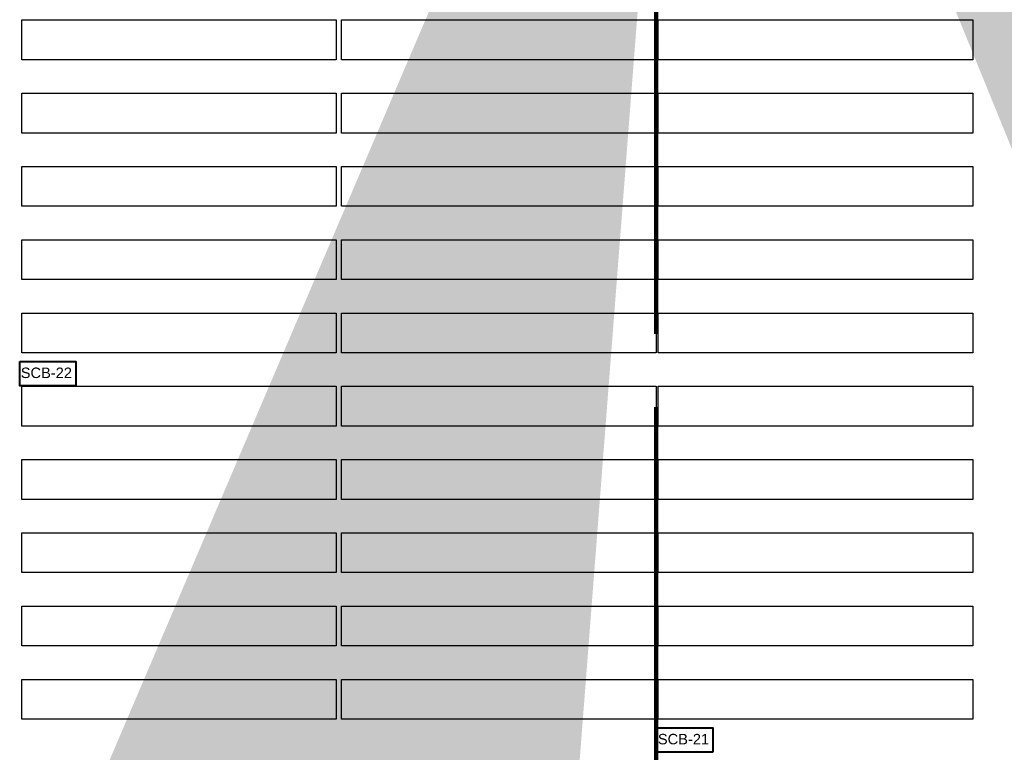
# Model space of a CAD drawing. Header units: inches. Extents: x 727810 to 1461440, y 2714588 to 5435005.
# Tile 135 of 233: x 729476 to 729570, y 2715963 to 2716033. Entities that reach past the tile are written whole.
import ezdxf

# ---------------------------------------------------------------- set-up
doc = ezdxf.new("R2010")
doc.units = ezdxf.units.IN
doc.header["$MEASUREMENT"] = 0
for name, color, linetype in [('Inverter Room', 7, 'Continuous'), ('Saatvik', 5, 'Continuous'), ('SCB', 7, 'Continuous'), ('SMB LOCATION', 7, 'Continuous'), ('table number', 51, 'Continuous'), ('tranch', 7, 'Continuous')]:
    doc.layers.add(name, color=color, linetype=linetype)
doc.styles.add('ROMANS', font='ROMANS.shx', dxfattribs={"height": 10})
doc.styles.get("Standard").update_dxf_attribs({"font": 'arial.ttf'})
doc.dimstyles.new('ROMANS$7', dxfattribs={"dimscale": 100, "dimtxt": 2.5, "dimasz": 2, "dimexe": 20, "dimexo": 20, "dimgap": 0.5, "dimtad": 1, "dimdec": 0, "dimrnd": 5, "dimzin": 0, "dimdsep": 46, "dimtxsty": 'ROMANS', "dimcen": 0.09, "dimdle": 20, "dimclrd": 256, "dimclre": 256, "dimclrt": 3, "dimadec": 0, "dimazin": 0, "dimtfac": 20, "dimtdec": 0, "dimtix": 1, "dimtmove": 2, "dimatfit": 3, "dimfxl": 1, "dimtolj": 1, "dimtzin": 0, "dimarcsym": 0})

# ---------------------------------------------------------------- blocks, each defined once
blk = doc.blocks.new('245')
at = {"layer": 'SCB', "lineweight": 40}
for points in [[(727940.219, 2716280.277), (727945.559, 2716280.277), (727945.559, 2716277.976)], [(727945.559, 2716277.976), (727940.219, 2716277.976), (727940.219, 2716280.277)]]:
    blk.add_lwpolyline(points, dxfattribs=at)

msp = doc.modelspace()

# ---------------------------------------------------------------- linework, layer by layer
at = {"layer": 'Saatvik', "color": 5}
for points in [[(729475.78993, 2716033.03565), (729505.82993, 2716033.03565), (729505.82993, 2716029.23565), (729475.78993, 2716029.23565), (729475.78993, 2716033.03565)], [(729506.32993, 2716033.03565), (729536.36993, 2716033.03565), (729536.36993, 2716029.23565), (729506.32993, 2716029.23565), (729506.32993, 2716033.03565)], [(729536.56993, 2716033.03565), (729566.60993, 2716033.03565), (729566.60993, 2716029.23565), (729536.56993, 2716029.23565), (729536.56993, 2716033.03565)], [(729475.78993, 2716026.03565), (729505.82993, 2716026.03565), (729505.82993, 2716022.23565), (729475.78993, 2716022.23565), (729475.78993, 2716026.03565)], [(729506.32993, 2716026.03565), (729536.36993, 2716026.03565), (729536.36993, 2716022.23565), (729506.32993, 2716022.23565), (729506.32993, 2716026.03565)], [(729536.56993, 2716026.03565), (729566.60993, 2716026.03565), (729566.60993, 2716022.23565), (729536.56993, 2716022.23565), (729536.56993, 2716026.03565)], [(729475.78993, 2716019.03565), (729505.82993, 2716019.03565), (729505.82993, 2716015.23565), (729475.78993, 2716015.23565), (729475.78993, 2716019.03565)], [(729506.32993, 2716019.03565), (729536.36993, 2716019.03565), (729536.36993, 2716015.23565), (729506.32993, 2716015.23565), (729506.32993, 2716019.03565)], [(729536.56993, 2716019.03565), (729566.60993, 2716019.03565), (729566.60993, 2716015.23565), (729536.56993, 2716015.23565), (729536.56993, 2716019.03565)], [(729475.78993, 2716012.03565), (729505.82993, 2716012.03565), (729505.82993, 2716008.23565), (729475.78993, 2716008.23565), (729475.78993, 2716012.03565)], [(729506.32993, 2716012.03565), (729536.36993, 2716012.03565), (729536.36993, 2716008.23565), (729506.32993, 2716008.23565), (729506.32993, 2716012.03565)], [(729536.56993, 2716012.03565), (729566.60993, 2716012.03565), (729566.60993, 2716008.23565), (729536.56993, 2716008.23565), (729536.56993, 2716012.03565)], [(729475.78993, 2716005.03565), (729505.82993, 2716005.03565), (729505.82993, 2716001.23565), (729475.78993, 2716001.23565), (729475.78993, 2716005.03565)], [(729506.32993, 2716005.03565), (729536.36993, 2716005.03565), (729536.36993, 2716001.23565), (729506.32993, 2716001.23565), (729506.32993, 2716005.03565)], [(729536.56993, 2716005.03565), (729566.60993, 2716005.03565), (729566.60993, 2716001.23565), (729536.56993, 2716001.23565), (729536.56993, 2716005.03565)], [(729475.78993, 2715998.03565), (729505.82993, 2715998.03565), (729505.82993, 2715994.23565), (729475.78993, 2715994.23565), (729475.78993, 2715998.03565)], [(729506.32993, 2715998.03565), (729536.36993, 2715998.03565), (729536.36993, 2715994.23565), (729506.32993, 2715994.23565), (729506.32993, 2715998.03565)], [(729536.56993, 2715998.03565), (729566.60993, 2715998.03565), (729566.60993, 2715994.23565), (729536.56993, 2715994.23565), (729536.56993, 2715998.03565)], [(729475.78993, 2715991.03565), (729505.82993, 2715991.03565), (729505.82993, 2715987.23565), (729475.78993, 2715987.23565), (729475.78993, 2715991.03565)], [(729506.32993, 2715991.03565), (729536.36993, 2715991.03565), (729536.36993, 2715987.23565), (729506.32993, 2715987.23565), (729506.32993, 2715991.03565)], [(729536.56993, 2715991.03565), (729566.60993, 2715991.03565), (729566.60993, 2715987.23565), (729536.56993, 2715987.23565), (729536.56993, 2715991.03565)], [(729475.78993, 2715984.03565), (729505.82993, 2715984.03565), (729505.82993, 2715980.23565), (729475.78993, 2715980.23565), (729475.78993, 2715984.03565)], [(729506.32993, 2715984.03565), (729536.36993, 2715984.03565), (729536.36993, 2715980.23565), (729506.32993, 2715980.23565), (729506.32993, 2715984.03565)], [(729536.56993, 2715984.03565), (729566.60993, 2715984.03565), (729566.60993, 2715980.23565), (729536.56993, 2715980.23565), (729536.56993, 2715984.03565)], [(729475.78993, 2715977.03565), (729505.82993, 2715977.03565), (729505.82993, 2715973.23565), (729475.78993, 2715973.23565), (729475.78993, 2715977.03565)], [(729506.32993, 2715977.03565), (729536.36993, 2715977.03565), (729536.36993, 2715973.23565), (729506.32993, 2715973.23565), (729506.32993, 2715977.03565)], [(729536.56993, 2715977.03565), (729566.60993, 2715977.03565), (729566.60993, 2715973.23565), (729536.56993, 2715973.23565), (729536.56993, 2715977.03565)], [(729475.78993, 2715970.03565), (729505.82993, 2715970.03565), (729505.82993, 2715966.23565), (729475.78993, 2715966.23565), (729475.78993, 2715970.03565)], [(729506.32993, 2715970.03565), (729536.36993, 2715970.03565), (729536.36993, 2715966.23565), (729506.32993, 2715966.23565), (729506.32993, 2715970.03565)], [(729536.56993, 2715970.03565), (729566.60993, 2715970.03565), (729566.60993, 2715966.23565), (729536.56993, 2715966.23565), (729536.56993, 2715970.03565)]]:
    msp.add_lwpolyline(points, dxfattribs=at)
at = {"layer": 'tranch', "const_width": 0.4}
for points in [[(729536.37247, 2716034.12645), (729536.37247, 2716003.04565)], [(729536.37247, 2715964.12645), (729536.37247, 2715996.04565)], [(729536.37247, 2715964.12645), (729536.37247, 2715933.04565)]]:
    msp.add_lwpolyline(points, dxfattribs=at)

# ---------------------------------------------------------------- block references
at = {"layer": 'SMB LOCATION', "color": 1, "lineweight": 40}
for p in [(1535.39077, -279.88), (1596.23077, -314.88)]:
    msp.add_blockref('245', p, dxfattribs=at)

# ---------------------------------------------------------------- texts
at = {"layer": 'table number', "color": 7, "lineweight": 40, "char_height": 1, "attachment_point": 3}
for s, insert in [('SCB-22', (729480.59156, 2715999.82676)), ('SCB-21', (729541.43156, 2715964.82676))]:
    msp.add_mtext_dynamic_manual_height_columns(s, width=10.9628712, gutter_width=20.36957, heights=[0], dxfattribs=dict(at, insert=insert))

# ---------------------------------------------------------------- leaders
at = {"layer": 'Inverter Room', "ltscale": 0.5}
for points in [[(729539.02341, 2716090.92276, 0.43898), (729538.78269, 2716089.93977, 0.43898), (729538.21609, 2716089.94742, 0.43898)], [(729541.72334, 2716090.92276, 0.21136), (729542.22502, 2716090.10463, 0.21136), (729542.55517, 2716090.10999, 0.21136)]]:
    msp.add_leader(points, dimstyle='ROMANS$7', override={"dimtxt": 150, "dimgap": 0.5, "dimtad": 0, "dimtfill": 1, "dimarcsym": 1}, dxfattribs=at)

doc.saveas('drawing.dxf')
